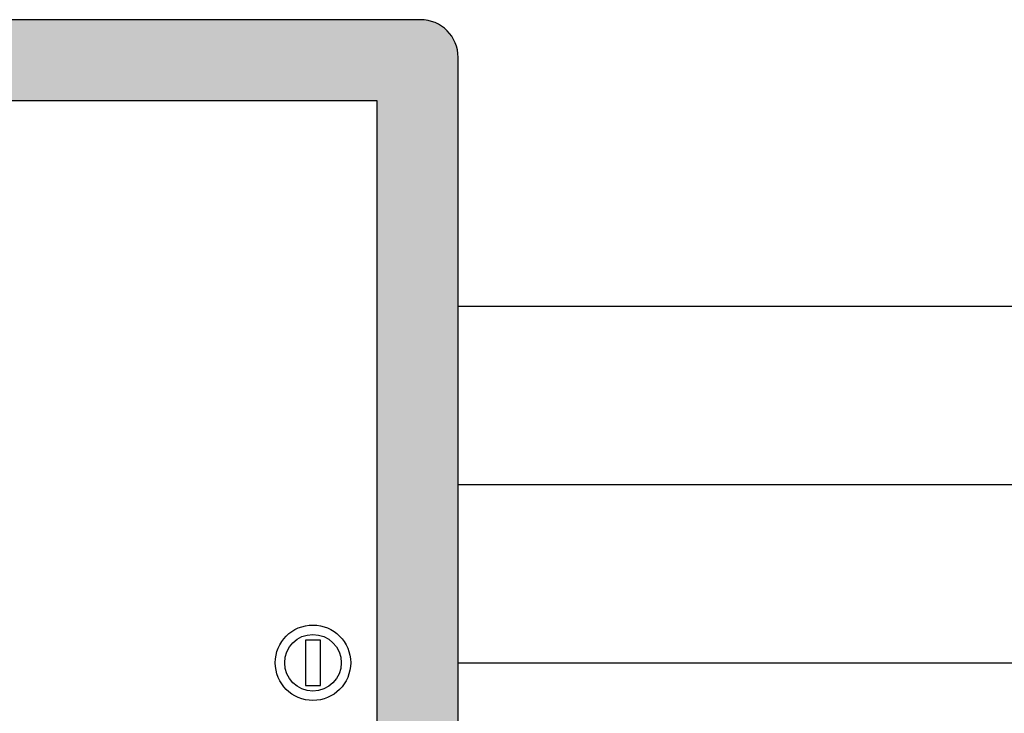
# Model space of a CAD drawing. Header units: millimetres. Extents: x 2709036 to 2756280, y 168165 to 192362.
# Tile 17 of 192: x 2718060 to 2718792, y 175311 to 175826. Entities that reach past the tile are written whole.
import ezdxf

# ---------------------------------------------------------------- set-up
doc = ezdxf.new("R2010")
doc.units = ezdxf.units.MM
doc.header["$MEASUREMENT"] = 0
for name, color, linetype in [('D+H Urządzenia', 30, 'Continuous'), ('DH_SO_HDGs', 3, 'Continuous'), ('DH_SO_YnTKSY', 1, 'Continuous')]:
    doc.layers.add(name, color=color, linetype=linetype)

msp = doc.modelspace()

# ---------------------------------------------------------------- linework, layer by layer
at = {"layer": 'D+H Urządzenia'}
for p, q in [((2718357.97, 175825.82), (2717459.17, 175825.82)), ((2718385.97, 174899.02), (2718385.97, 175797.82)), ((2718325.77, 175765.62), (2717491.37, 175765.62)), ((2718325.77, 174931.22), (2718325.77, 175765.62)), ((2718283.77, 175365.22), (2718272.57, 175365.22)), ((2718272.57, 175365.22), (2718272.57, 175331.62)), ((2718283.77, 175331.62), (2718283.77, 175365.22)), ((2718272.57, 175331.62), (2718283.77, 175331.62))]:
    msp.add_line(p, q, dxfattribs=at)
for radius in [28, 21]:
    msp.add_circle((2718278.17, 175348.42), radius, dxfattribs=at)
msp.add_arc((2718357.97, 175797.82), 28, 0, 90, dxfattribs=at)
at = {"layer": 'D+H Urządzenia', "lineweight": 0}
for points in [[(2717989.26, 175765.62), (2717989.26, 175825.82), (2718222.55, 175765.62)], [(2718222.55, 175765.62), (2717989.26, 175825.82), (2718222.55, 175825.82)]]:
    msp.add_solid(points, dxfattribs=at)
at = {"layer": 'D+H Urządzenia', "lineweight": 0, "extrusion": (0, 0, -1)}
for points in [[(-2718222.55, 175765.62), (-2718222.55, 175825.82), (-2718223.09, 175765.62)], [(-2718223.09, 175765.62), (-2718222.55, 175825.82), (-2718223.09, 175825.82)], [(-2718223.09, 175765.62), (-2718223.09, 175825.82), (-2718224.23, 175765.62)], [(-2718224.23, 175765.62), (-2718223.09, 175825.82), (-2718224.23, 175825.82)], [(-2718224.23, 175765.62), (-2718224.23, 175825.82), (-2718224.86, 175765.62)], [(-2718224.86, 175765.62), (-2718224.23, 175825.82), (-2718224.86, 175825.82)], [(-2718224.86, 175765.62), (-2718224.86, 175825.82), (-2718225.32, 175765.62)], [(-2718225.32, 175765.62), (-2718224.86, 175825.82), (-2718225.32, 175825.82)], [(-2718225.32, 175765.62), (-2718225.32, 175825.82), (-2718225.44, 175765.62)], [(-2718225.44, 175765.62), (-2718225.32, 175825.82), (-2718225.44, 175825.82)], [(-2718225.44, 175765.62), (-2718225.44, 175825.82), (-2718226.03, 175765.62)], [(-2718226.03, 175765.62), (-2718225.44, 175825.82), (-2718226.03, 175825.82)], [(-2718226.03, 175765.62), (-2718226.03, 175825.82), (-2718226.07, 175765.62)], [(-2718226.07, 175765.62), (-2718226.03, 175825.82), (-2718226.07, 175825.82)], [(-2718226.07, 175765.62), (-2718226.07, 175825.82), (-2718227, 175765.62)], [(-2718227, 175765.62), (-2718226.07, 175825.82), (-2718227, 175825.82)], [(-2718227, 175765.62), (-2718227, 175825.82), (-2718227.26, 175765.62)], [(-2718227.26, 175765.62), (-2718227, 175825.82), (-2718227.26, 175825.82)], [(-2718227.26, 175765.62), (-2718227.26, 175825.82), (-2718227.88, 175765.62)], [(-2718227.88, 175765.62), (-2718227.26, 175825.82), (-2718227.88, 175825.82)], [(-2718227.88, 175765.62), (-2718227.88, 175825.82), (-2718228.51, 175765.62)], [(-2718228.51, 175765.62), (-2718227.88, 175825.82), (-2718228.51, 175825.82)], [(-2718228.51, 175765.62), (-2718228.51, 175825.82), (-2718228.8, 175765.62)], [(-2718228.8, 175765.62), (-2718228.51, 175825.82), (-2718228.8, 175825.82)], [(-2718228.8, 175765.62), (-2718228.8, 175825.82), (-2718229.71, 175765.62)], [(-2718229.71, 175765.62), (-2718228.8, 175825.82), (-2718229.71, 175825.82)], [(-2718229.71, 175765.62), (-2718229.71, 175825.82), (-2718229.78, 175765.62)], [(-2718229.78, 175765.62), (-2718229.71, 175825.82), (-2718229.78, 175825.82)], [(-2718229.78, 175765.62), (-2718229.78, 175825.82), (-2718230.89, 175765.62)], [(-2718230.89, 175765.62), (-2718229.78, 175825.82), (-2718230.89, 175825.82)], [(-2718230.89, 175765.62), (-2718230.89, 175825.82), (-2718231.43, 175765.62)], [(-2718231.43, 175765.62), (-2718230.89, 175825.82), (-2718231.43, 175825.82)], [(-2718231.43, 175765.62), (-2718231.43, 175825.82), (-2718231.85, 175765.62)], [(-2718231.85, 175765.62), (-2718231.43, 175825.82), (-2718231.85, 175825.82)], [(-2718231.85, 175765.62), (-2718231.85, 175825.82), (-2718232.24, 175765.62)], [(-2718232.24, 175765.62), (-2718231.85, 175825.82), (-2718232.24, 175825.82)], [(-2718232.24, 175765.62), (-2718232.24, 175825.82), (-2718232.54, 175765.62)], [(-2718232.54, 175765.62), (-2718232.24, 175825.82), (-2718232.54, 175825.82)], [(-2718232.54, 175765.62), (-2718232.54, 175825.82), (-2718232.54, 175765.62)], [(-2718232.54, 175765.62), (-2718232.54, 175825.82), (-2718232.54, 175825.82)], [(-2718232.54, 175765.62), (-2718232.54, 175825.82), (-2718232.94, 175765.62)], [(-2718232.94, 175765.62), (-2718232.54, 175825.82), (-2718232.94, 175825.82)], [(-2718232.94, 175765.62), (-2718232.94, 175825.82), (-2718233.13, 175765.62)], [(-2718233.13, 175765.62), (-2718232.94, 175825.82), (-2718233.13, 175825.82)], [(-2718233.13, 175765.62), (-2718233.13, 175825.82), (-2718233.25, 175765.62)], [(-2718233.25, 175765.62), (-2718233.13, 175825.82), (-2718233.25, 175825.82)], [(-2718233.25, 175765.62), (-2718233.25, 175825.82), (-2718233.38, 175765.62)], [(-2718233.38, 175765.62), (-2718233.25, 175825.82), (-2718233.38, 175825.82)], [(-2718233.38, 175765.62), (-2718233.38, 175825.82), (-2718241.28, 175765.62)], [(-2718241.28, 175765.62), (-2718233.38, 175825.82), (-2718241.28, 175825.82)], [(-2718241.28, 175765.62), (-2718241.28, 175825.82), (-2718241.29, 175765.62)], [(-2718241.29, 175765.62), (-2718241.28, 175825.82), (-2718241.29, 175825.82)], [(-2718241.29, 175765.62), (-2718241.29, 175825.82), (-2718241.31, 175765.62)], [(-2718241.31, 175765.62), (-2718241.29, 175825.82), (-2718241.31, 175825.82)], [(-2718241.31, 175765.62), (-2718241.31, 175825.82), (-2718248.91, 175765.62)], [(-2718248.91, 175765.62), (-2718241.31, 175825.82), (-2718248.91, 175825.82)], [(-2718248.91, 175765.62), (-2718248.91, 175825.82), (-2718250.17, 175765.62)], [(-2718250.17, 175765.62), (-2718248.91, 175825.82), (-2718250.17, 175825.82)], [(-2718250.17, 175765.62), (-2718250.17, 175825.82), (-2718250.71, 175765.62)], [(-2718250.71, 175765.62), (-2718250.17, 175825.82), (-2718250.71, 175825.82)], [(-2718250.71, 175765.62), (-2718250.71, 175825.82), (-2718252.3, 175765.62)], [(-2718252.3, 175765.62), (-2718250.71, 175825.82), (-2718252.3, 175825.82)], [(-2718252.3, 175765.62), (-2718252.3, 175825.82), (-2718254.5, 175765.62)], [(-2718254.5, 175765.62), (-2718252.3, 175825.82), (-2718254.5, 175825.82)], [(-2718254.5, 175765.62), (-2718254.5, 175825.82), (-2718254.89, 175765.62)], [(-2718254.89, 175765.62), (-2718254.5, 175825.82), (-2718254.89, 175825.82)], [(-2718254.89, 175765.62), (-2718254.89, 175825.82), (-2718257.17, 175765.62)], [(-2718257.17, 175765.62), (-2718254.89, 175825.82), (-2718257.17, 175825.82)], [(-2718257.17, 175765.62), (-2718257.17, 175825.82), (-2718257.48, 175765.62)], [(-2718257.48, 175765.62), (-2718257.17, 175825.82), (-2718257.48, 175825.82)], [(-2718257.48, 175765.62), (-2718257.48, 175825.82), (-2718257.57, 175765.62)], [(-2718257.57, 175765.62), (-2718257.48, 175825.82), (-2718257.57, 175825.82)], [(-2718257.57, 175765.62), (-2718257.57, 175825.82), (-2718258.37, 175765.62)], [(-2718258.37, 175765.62), (-2718257.57, 175825.82), (-2718258.37, 175825.82)], [(-2718258.37, 175765.62), (-2718258.37, 175825.82), (-2718258.77, 175765.62)], [(-2718258.77, 175765.62), (-2718258.37, 175825.82), (-2718258.77, 175825.82)], [(-2718258.77, 175765.62), (-2718258.77, 175825.82), (-2718259.49, 175765.62)], [(-2718259.49, 175765.62), (-2718258.77, 175825.82), (-2718259.49, 175825.82)], [(-2718259.49, 175765.62), (-2718259.49, 175825.82), (-2718260.71, 175765.62)], [(-2718260.71, 175765.62), (-2718259.49, 175825.82), (-2718260.71, 175825.82)], [(-2718260.71, 175765.62), (-2718260.71, 175825.82), (-2718261.05, 175765.62)], [(-2718261.05, 175765.62), (-2718260.71, 175825.82), (-2718261.05, 175825.82)], [(-2718261.05, 175765.62), (-2718261.05, 175825.82), (-2718262.31, 175765.62)], [(-2718262.31, 175765.62), (-2718261.05, 175825.82), (-2718262.31, 175825.82)], [(-2718262.31, 175765.62), (-2718262.31, 175825.82), (-2718262.61, 175765.62)], [(-2718262.61, 175765.62), (-2718262.31, 175825.82), (-2718262.61, 175825.82)], [(-2718262.61, 175765.62), (-2718262.61, 175825.82), (-2718263.06, 175765.62)], [(-2718263.06, 175765.62), (-2718262.61, 175825.82), (-2718263.06, 175825.82)], [(-2718263.06, 175765.62), (-2718263.06, 175825.82), (-2718263.32, 175765.62)], [(-2718263.32, 175765.62), (-2718263.06, 175825.82), (-2718263.32, 175825.82)], [(-2718263.32, 175765.62), (-2718263.32, 175825.82), (-2718264.32, 175765.62)], [(-2718264.32, 175765.62), (-2718263.32, 175825.82), (-2718264.32, 175825.82)], [(-2718264.32, 175765.62), (-2718264.32, 175825.82), (-2718265.87, 175765.62)], [(-2718265.87, 175765.62), (-2718264.32, 175825.82), (-2718265.87, 175825.82)], [(-2718265.87, 175765.62), (-2718265.87, 175825.82), (-2718266.5, 175765.62)], [(-2718266.5, 175765.62), (-2718265.87, 175825.82), (-2718266.5, 175825.82)], [(-2718266.5, 175765.62), (-2718266.5, 175825.82), (-2718267.45, 175765.62)], [(-2718267.45, 175765.62), (-2718266.5, 175825.82), (-2718267.45, 175825.82)], [(-2718267.45, 175765.62), (-2718267.45, 175825.82), (-2718267.93, 175765.62)], [(-2718267.93, 175765.62), (-2718267.45, 175825.82), (-2718267.93, 175825.82)], [(-2718267.93, 175765.62), (-2718267.93, 175825.82), (-2718270.13, 175765.62)], [(-2718270.13, 175765.62), (-2718267.93, 175825.82), (-2718270.13, 175825.82)], [(-2718270.13, 175765.62), (-2718270.13, 175825.82), (-2718270.83, 175765.62)], [(-2718270.83, 175765.62), (-2718270.13, 175825.82), (-2718270.83, 175825.82)], [(-2718270.83, 175765.62), (-2718270.83, 175825.82), (-2718272.57, 175765.62)], [(-2718272.57, 175765.62), (-2718270.83, 175825.82), (-2718272.57, 175825.82)], [(-2718272.57, 175765.62), (-2718272.57, 175825.82), (-2718272.71, 175765.62)], [(-2718272.71, 175765.62), (-2718272.57, 175825.82), (-2718272.71, 175825.82)], [(-2718272.71, 175765.62), (-2718272.71, 175825.82), (-2718273.47, 175765.62)], [(-2718273.47, 175765.62), (-2718272.71, 175825.82), (-2718273.47, 175825.82)], [(-2718273.47, 175765.62), (-2718273.47, 175825.82), (-2718274.07, 175765.62)], [(-2718274.07, 175765.62), (-2718273.47, 175825.82), (-2718274.07, 175825.82)], [(-2718274.07, 175765.62), (-2718274.07, 175825.82), (-2718274.99, 175765.62)], [(-2718274.99, 175765.62), (-2718274.07, 175825.82), (-2718274.99, 175825.82)], [(-2718274.99, 175765.62), (-2718274.99, 175825.82), (-2718275.49, 175765.62)], [(-2718275.49, 175765.62), (-2718274.99, 175825.82), (-2718275.49, 175825.82)], [(-2718275.49, 175765.62), (-2718275.49, 175825.82), (-2718276.46, 175765.62)], [(-2718276.46, 175765.62), (-2718275.49, 175825.82), (-2718276.46, 175825.82)], [(-2718276.46, 175765.62), (-2718276.46, 175825.82), (-2718277.04, 175765.62)], [(-2718277.04, 175765.62), (-2718276.46, 175825.82), (-2718277.04, 175825.82)], [(-2718277.04, 175765.62), (-2718277.04, 175825.82), (-2718277.5, 175765.62)], [(-2718277.5, 175765.62), (-2718277.04, 175825.82), (-2718277.5, 175825.82)], [(-2718277.5, 175765.62), (-2718277.5, 175825.82), (-2718278.17, 175765.62)], [(-2718278.17, 175765.62), (-2718277.5, 175825.82), (-2718278.17, 175825.82)], [(-2718278.17, 175765.62), (-2718278.17, 175825.82), (-2718279.06, 175765.62)], [(-2718279.06, 175765.62), (-2718278.17, 175825.82), (-2718279.06, 175825.82)], [(-2718279.06, 175765.62), (-2718279.06, 175825.82), (-2718282.26, 175765.62)], [(-2718282.26, 175765.62), (-2718279.06, 175825.82), (-2718282.26, 175825.82)], [(-2718282.26, 175765.62), (-2718282.26, 175825.82), (-2718283.63, 175765.62)], [(-2718283.63, 175765.62), (-2718282.26, 175825.82), (-2718283.63, 175825.82)], [(-2718283.63, 175765.62), (-2718283.63, 175825.82), (-2718283.77, 175765.62)], [(-2718283.77, 175765.62), (-2718283.63, 175825.82), (-2718283.77, 175825.82)], [(-2718283.77, 175765.62), (-2718283.77, 175825.82), (-2718286.2, 175765.62)], [(-2718286.2, 175765.62), (-2718283.77, 175825.82), (-2718286.2, 175825.82)], [(-2718286.2, 175765.62), (-2718286.2, 175825.82), (-2718288.88, 175765.62)], [(-2718288.88, 175765.62), (-2718286.2, 175825.82), (-2718288.88, 175825.82)], [(-2718288.88, 175765.62), (-2718288.88, 175825.82), (-2718289.83, 175765.62)], [(-2718289.83, 175765.62), (-2718288.88, 175825.82), (-2718289.83, 175825.82)], [(-2718289.83, 175765.62), (-2718289.83, 175825.82), (-2718293.02, 175765.62)], [(-2718293.02, 175765.62), (-2718289.83, 175825.82), (-2718293.02, 175825.82)], [(-2718293.02, 175765.62), (-2718293.02, 175825.82), (-2718293.63, 175765.62)], [(-2718293.63, 175765.62), (-2718293.02, 175825.82), (-2718293.63, 175825.82)], [(-2718293.63, 175765.62), (-2718293.63, 175825.82), (-2718293.72, 175765.62)], [(-2718293.72, 175765.62), (-2718293.63, 175825.82), (-2718293.72, 175825.82)], [(-2718293.72, 175765.62), (-2718293.72, 175825.82), (-2718294.57, 175765.62)], [(-2718294.57, 175765.62), (-2718293.72, 175825.82), (-2718294.57, 175825.82)], [(-2718294.57, 175765.62), (-2718294.57, 175825.82), (-2718295.41, 175765.62)], [(-2718295.41, 175765.62), (-2718294.57, 175825.82), (-2718295.41, 175825.82)], [(-2718295.41, 175765.62), (-2718295.41, 175825.82), (-2718295.52, 175765.62)], [(-2718295.52, 175765.62), (-2718295.41, 175825.82), (-2718295.52, 175825.82)], [(-2718295.52, 175765.62), (-2718295.52, 175825.82), (-2718295.63, 175765.62)], [(-2718295.63, 175765.62), (-2718295.52, 175825.82), (-2718295.63, 175825.82)], [(-2718295.63, 175765.62), (-2718295.63, 175825.82), (-2718295.89, 175765.62)], [(-2718295.89, 175765.62), (-2718295.63, 175825.82), (-2718295.89, 175825.82)], [(-2718295.89, 175765.62), (-2718295.89, 175825.82), (-2718296.19, 175765.62)], [(-2718296.19, 175765.62), (-2718295.89, 175825.82), (-2718296.19, 175825.82)], [(-2718296.19, 175765.62), (-2718296.19, 175825.82), (-2718296.27, 175765.62)], [(-2718296.27, 175765.62), (-2718296.19, 175825.82), (-2718296.27, 175825.82)], [(-2718296.27, 175765.62), (-2718296.27, 175825.82), (-2718296.61, 175765.62)], [(-2718296.61, 175765.62), (-2718296.27, 175825.82), (-2718296.61, 175825.82)], [(-2718296.61, 175765.62), (-2718296.61, 175825.82), (-2718296.94, 175765.62)], [(-2718296.94, 175765.62), (-2718296.61, 175825.82), (-2718296.94, 175825.82)], [(-2718296.94, 175765.62), (-2718296.94, 175825.82), (-2718297.28, 175765.62)], [(-2718297.28, 175765.62), (-2718296.94, 175825.82), (-2718297.28, 175825.82)], [(-2718297.28, 175765.62), (-2718297.28, 175825.82), (-2718297.49, 175765.62)], [(-2718297.49, 175765.62), (-2718297.28, 175825.82), (-2718297.49, 175825.82)], [(-2718297.49, 175765.62), (-2718297.49, 175825.82), (-2718297.57, 175765.62)], [(-2718297.57, 175765.62), (-2718297.49, 175825.82), (-2718297.57, 175825.82)], [(-2718297.57, 175765.62), (-2718297.57, 175825.82), (-2718297.57, 175765.62)], [(-2718297.57, 175765.62), (-2718297.57, 175825.82), (-2718297.57, 175825.82)], [(-2718297.57, 175765.62), (-2718297.57, 175825.82), (-2718297.61, 175765.62)], [(-2718297.61, 175765.62), (-2718297.57, 175825.82), (-2718297.61, 175825.82)], [(-2718297.61, 175765.62), (-2718297.61, 175825.82), (-2718297.62, 175765.62)], [(-2718297.62, 175765.62), (-2718297.61, 175825.82), (-2718297.62, 175825.82)], [(-2718297.62, 175765.62), (-2718297.62, 175825.82), (-2718297.66, 175765.62)], [(-2718297.66, 175765.62), (-2718297.62, 175825.82), (-2718297.66, 175825.82)], [(-2718297.66, 175765.62), (-2718297.66, 175825.82), (-2718297.87, 175765.62)], [(-2718297.87, 175765.62), (-2718297.66, 175825.82), (-2718297.87, 175825.82)], [(-2718297.87, 175765.62), (-2718297.87, 175825.82), (-2718297.95, 175765.62)], [(-2718297.95, 175765.62), (-2718297.87, 175825.82), (-2718297.95, 175825.82)], [(-2718297.95, 175765.62), (-2718297.95, 175825.82), (-2718297.97, 175765.62)], [(-2718297.97, 175765.62), (-2718297.95, 175825.82), (-2718297.97, 175825.82)], [(-2718297.97, 175765.62), (-2718297.97, 175825.82), (-2718298.04, 175765.62)], [(-2718298.04, 175765.62), (-2718297.97, 175825.82), (-2718298.04, 175825.82)], [(-2718298.04, 175765.62), (-2718298.04, 175825.82), (-2718298.25, 175765.62)], [(-2718298.25, 175765.62), (-2718298.04, 175825.82), (-2718298.25, 175825.82)], [(-2718298.25, 175765.62), (-2718298.25, 175825.82), (-2718298.33, 175765.62)], [(-2718298.33, 175765.62), (-2718298.25, 175825.82), (-2718298.33, 175825.82)], [(-2718298.33, 175765.62), (-2718298.33, 175825.82), (-2718298.54, 175765.62)], [(-2718298.54, 175765.62), (-2718298.33, 175825.82), (-2718298.54, 175825.82)], [(-2718298.54, 175765.62), (-2718298.54, 175825.82), (-2718298.67, 175765.62)], [(-2718298.67, 175765.62), (-2718298.54, 175825.82), (-2718298.67, 175825.82)], [(-2718298.67, 175765.62), (-2718298.67, 175825.82), (-2718298.76, 175765.62)], [(-2718298.76, 175765.62), (-2718298.67, 175825.82), (-2718298.76, 175825.82)], [(-2718298.76, 175765.62), (-2718298.76, 175825.82), (-2718298.96, 175765.62)], [(-2718298.96, 175765.62), (-2718298.76, 175825.82), (-2718298.96, 175825.82)], [(-2718298.96, 175765.62), (-2718298.96, 175825.82), (-2718299.04, 175765.62)], [(-2718299.04, 175765.62), (-2718298.96, 175825.82), (-2718299.04, 175825.82)], [(-2718299.04, 175765.62), (-2718299.04, 175825.82), (-2718299.17, 175765.62)], [(-2718299.17, 175765.62), (-2718299.04, 175825.82), (-2718299.17, 175825.82)], [(-2718299.17, 175765.62), (-2718299.17, 175825.82), (-2718299.17, 175765.62)], [(-2718299.17, 175765.62), (-2718299.17, 175825.82), (-2718299.17, 175825.82)], [(-2718299.17, 175765.62), (-2718299.17, 175825.82), (-2718299.21, 175765.62)], [(-2718299.21, 175765.62), (-2718299.17, 175825.82), (-2718299.21, 175825.82)], [(-2718299.21, 175765.62), (-2718299.21, 175825.82), (-2718299.34, 175765.62)], [(-2718299.34, 175765.62), (-2718299.21, 175825.82), (-2718299.34, 175825.82)], [(-2718299.34, 175765.62), (-2718299.34, 175825.82), (-2718299.38, 175765.62)], [(-2718299.38, 175765.62), (-2718299.34, 175825.82), (-2718299.38, 175825.82)], [(-2718299.38, 175765.62), (-2718299.38, 175825.82), (-2718299.55, 175765.62)], [(-2718299.55, 175765.62), (-2718299.38, 175825.82), (-2718299.55, 175825.82)], [(-2718299.55, 175765.62), (-2718299.55, 175825.82), (-2718299.59, 175765.62)], [(-2718299.59, 175765.62), (-2718299.55, 175825.82), (-2718299.59, 175825.82)], [(-2718299.59, 175765.62), (-2718299.59, 175825.82), (-2718299.67, 175765.62)], [(-2718299.67, 175765.62), (-2718299.59, 175825.82), (-2718299.67, 175825.82)], [(-2718299.67, 175765.62), (-2718299.67, 175825.82), (-2718299.76, 175765.62)], [(-2718299.76, 175765.62), (-2718299.67, 175825.82), (-2718299.76, 175825.82)], [(-2718299.76, 175765.62), (-2718299.76, 175825.82), (-2718299.88, 175765.62)], [(-2718299.88, 175765.62), (-2718299.76, 175825.82), (-2718299.88, 175825.82)], [(-2718299.88, 175765.62), (-2718299.88, 175825.82), (-2718299.92, 175765.62)], [(-2718299.92, 175765.62), (-2718299.88, 175825.82), (-2718299.92, 175825.82)], [(-2718299.92, 175765.62), (-2718299.92, 175825.82), (-2718299.97, 175765.62)], [(-2718299.97, 175765.62), (-2718299.92, 175825.82), (-2718299.97, 175825.82)], [(-2718299.97, 175765.62), (-2718299.97, 175825.82), (-2718300.09, 175765.62)], [(-2718300.09, 175765.62), (-2718299.97, 175825.82), (-2718300.09, 175825.82)], [(-2718300.09, 175765.62), (-2718300.09, 175825.82), (-2718300.22, 175765.62)], [(-2718300.22, 175765.62), (-2718300.09, 175825.82), (-2718300.22, 175825.82)], [(-2718300.22, 175765.62), (-2718300.22, 175825.82), (-2718300.26, 175765.62)], [(-2718300.26, 175765.62), (-2718300.22, 175825.82), (-2718300.26, 175825.82)], [(-2718300.26, 175765.62), (-2718300.26, 175825.82), (-2718300.68, 175765.62)], [(-2718300.68, 175765.62), (-2718300.26, 175825.82), (-2718300.68, 175825.82)], [(-2718300.68, 175765.62), (-2718300.68, 175825.82), (-2718300.81, 175765.62)], [(-2718300.81, 175765.62), (-2718300.68, 175825.82), (-2718300.81, 175825.82)], [(-2718300.81, 175765.62), (-2718300.81, 175825.82), (-2718301.14, 175765.62)], [(-2718301.14, 175765.62), (-2718300.81, 175825.82), (-2718301.14, 175825.82)], [(-2718301.14, 175765.62), (-2718301.14, 175825.82), (-2718301.3, 175765.62)], [(-2718301.3, 175765.62), (-2718301.14, 175825.82), (-2718301.3, 175825.82)], [(-2718301.3, 175765.62), (-2718301.3, 175825.82), (-2718301.35, 175765.62)], [(-2718301.35, 175765.62), (-2718301.3, 175825.82), (-2718301.35, 175825.82)], [(-2718301.35, 175765.62), (-2718301.35, 175825.82), (-2718301.45, 175765.62)], [(-2718301.45, 175765.62), (-2718301.35, 175825.82), (-2718301.45, 175825.82)], [(-2718301.45, 175765.62), (-2718301.45, 175825.82), (-2718301.73, 175765.62)], [(-2718301.73, 175765.62), (-2718301.45, 175825.82), (-2718301.73, 175825.82)], [(-2718301.73, 175765.62), (-2718301.73, 175825.82), (-2718301.9, 175765.62)], [(-2718301.9, 175765.62), (-2718301.73, 175825.82), (-2718301.9, 175825.82)], [(-2718301.9, 175765.62), (-2718301.9, 175825.82), (-2718301.98, 175765.62)], [(-2718301.98, 175765.62), (-2718301.9, 175825.82), (-2718301.98, 175825.82)], [(-2718301.98, 175765.62), (-2718301.98, 175825.82), (-2718302.31, 175765.62)], [(-2718302.31, 175765.62), (-2718301.98, 175825.82), (-2718302.31, 175825.82)], [(-2718302.31, 175765.62), (-2718302.31, 175825.82), (-2718304.04, 175765.62)], [(-2718304.04, 175765.62), (-2718302.31, 175825.82), (-2718304.04, 175825.82)], [(-2718304.04, 175765.62), (-2718304.04, 175825.82), (-2718305.63, 175765.62)], [(-2718305.63, 175765.62), (-2718304.04, 175825.82), (-2718305.63, 175825.82)], [(-2718305.63, 175765.62), (-2718305.63, 175825.82), (-2718306.17, 175765.62)], [(-2718306.17, 175765.62), (-2718305.63, 175825.82), (-2718306.17, 175825.82)], [(-2718306.17, 175765.62), (-2718306.17, 175825.82), (-2718325.77, 175765.62)], [(-2718325.77, 175765.62), (-2718306.17, 175825.82), (-2718325.77, 175825.82)], [(-2718325.77, 174871.02), (-2718325.77, 175825.82), (-2718357.97, 174871.02)], [(-2718357.97, 174871.02), (-2718325.77, 175825.82), (-2718357.97, 175825.82)], [(-2718357.97, 174871.02), (-2718357.97, 175825.82), (-2718362.83, 174871.44)], [(-2718362.83, 174871.44), (-2718357.97, 175825.82), (-2718362.83, 175825.39)], [(-2718362.83, 174871.44), (-2718362.83, 175825.39), (-2718367.54, 174872.71)], [(-2718367.54, 174872.71), (-2718362.83, 175825.39), (-2718367.54, 175824.13)], [(-2718367.54, 174872.71), (-2718367.54, 175824.13), (-2718371.97, 174874.77)], [(-2718371.97, 174874.77), (-2718367.54, 175824.13), (-2718371.97, 175822.07)], [(-2718371.97, 174874.77), (-2718371.97, 175822.07), (-2718375.97, 174877.57)], [(-2718375.97, 174877.57), (-2718371.97, 175822.07), (-2718375.97, 175819.27)], [(-2718375.97, 174877.57), (-2718375.97, 175819.27), (-2718379.42, 174881.02)], [(-2718379.42, 174881.02), (-2718375.97, 175819.27), (-2718379.42, 175815.82)], [(-2718379.42, 174881.02), (-2718379.42, 175815.82), (-2718382.22, 174885.02)], [(-2718382.22, 174885.02), (-2718379.42, 175815.82), (-2718382.22, 175811.82)], [(-2718382.22, 174885.02), (-2718382.22, 175811.82), (-2718384.28, 174889.44)], [(-2718384.28, 174889.44), (-2718382.22, 175811.82), (-2718384.28, 175807.4)], [(-2718384.28, 174889.44), (-2718384.28, 175807.4), (-2718385.54, 174894.16)], [(-2718385.54, 174894.16), (-2718384.28, 175807.4), (-2718385.54, 175802.68)], [(-2718385.54, 174894.16), (-2718385.54, 175802.68), (-2718385.97, 174899.02)], [(-2718385.97, 174899.02), (-2718385.54, 175802.68), (-2718385.97, 175797.82)]]:
    msp.add_solid(points, dxfattribs=at)
at = {"layer": 'DH_SO_HDGs'}
for p, q in [((2718385.97, 175613.18), (2723402.83, 175613.18)), ((2718385.97, 175480.8), (2722158.25, 175480.8))]:
    msp.add_line(p, q, dxfattribs=at)
at = {"layer": 'DH_SO_YnTKSY'}
msp.add_line((2718385.97, 175348.42), (2721148.25, 175348.42), dxfattribs=at)

doc.saveas('drawing.dxf')
